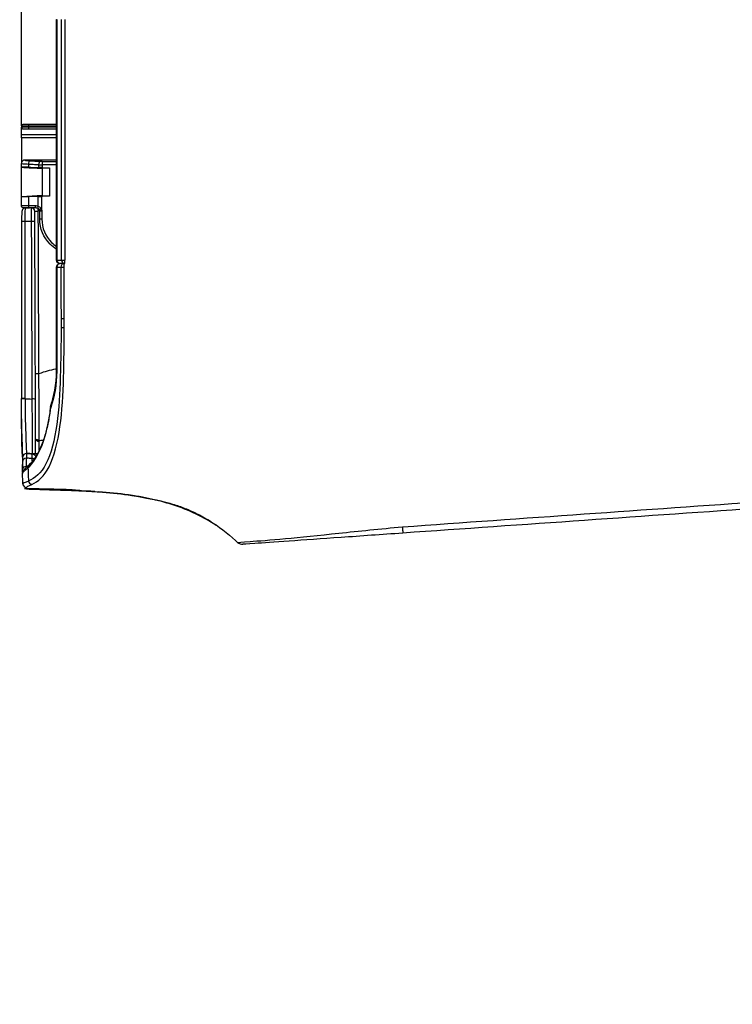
# Model space of a CAD drawing. Header units: millimetres. Extents: x -424979 to 718034, y -72486 to 344972.
# Tile 52 of 256: x 350607 to 350849, y 45881 to 46215. Entities that reach past the tile are written whole.
import ezdxf
from ezdxf.xclip import XClip

# ---------------------------------------------------------------- set-up
doc = ezdxf.new("R2010")
doc.units = ezdxf.units.MM
doc.header["$MEASUREMENT"] = 0
doc.header["$XCLIPFRAME"] = 0
doc.layers.add('0100_001_6_0_Nr_pióra__1', color=7, linetype='Continuous', lineweight=13)
doc.layers.add('IS_KLIM_urządzenia', color=3, linetype='Continuous')
doc.layers.add('Rysunki i obrazki', color=7, linetype='Continuous')
picture_1 = doc.add_image_def('image6.tif', size_in_pixel=(4960, 3507))

# ---------------------------------------------------------------- blocks, each defined once
blk = doc.blocks.new('Rysunek_6_6', base_point=(-286891.41, 45461))
at = {"layer": '0100_001_6_0_Nr_pióra__1', "color": 7, "lineweight": 13}
image = blk.add_image(picture_1, insert=(-308193.9, 31055.98), size_in_units=(41994.67, 29692.6), rotation=-1.195405, dxfattribs=at)
image.set_boundary_path([(-0.5, -0.5), (4959.5, 3506.5)])
blk = doc.blocks.new('G$CFEA986A8')
at = {"layer": 'IS_KLIM_urządzenia', "linetype": 'Continuous'}
for p, q in [((53.93, 200.11), (53.93, 200.96)), ((54.23, 201.26), (55.52, 201.26)), ((55.52, 201.26), (55.54, 201.26)), ((55.54, 201.26), (55.69, 198.26)), ((55.54, 201.26), (59.6, 201.26)), ((59.62, 201.26), (60.17, 201.26)), ((64.28, 201.26), (65.29, 201.26)), ((65.09, 201.06), (65.09, 200.26)), ((65.49, 201.26), (65.29, 201.26)), ((65.29, 200.27), (65.29, 201.26)), ((65.49, 201.26), (209.47, 201.26)), ((65.49, 201.26), (65.49, 200.27)), ((65.69, 200.26), (65.69, 201.06)), ((53.93, 199.16), (53.93, 200.11)), ((54.24, 200.26), (54.24, 199.31)), ((55.48, 200.26), (54.24, 200.26)), ((55.51, 198.89), (55.48, 200.26)), ((60.06, 200.26), (59.65, 200.26)), ((65.09, 200.26), (65.09, 196.29)), ((65.29, 200.27), (65.49, 200.27)), ((65.29, 196.29), (65.29, 200.27)), ((65.49, 200.27), (65.5, 196.29)), ((65.7, 196.29), (65.69, 200.26)), ((46.54, 196.29), (46.54, 196.24)), ((80.5, 196.29), (80.5, 196.24)), ((46.54, 195.58), (46.54, 195.13))]:
    blk.add_line(p, q, dxfattribs=at)
for centre, radius, start, end in [((18.72, 200.56), 0.5, 357.7294, 89), ((65.29, 201.06), 0.2, 90, 179.94), ((65.49, 201.06), 0.2, 0.06, 90), ((25.66, 196.65), 0.5, 72.0675, 83.6302)]:
    blk.add_arc(centre, radius, start, end, dxfattribs=at)
at = {"layer": 'IS_KLIM_urządzenia', "linetype": 'Continuous', "extrusion": (0, 0, -1)}
for centre, radius, start, end in [((-54.23, 200.96), 0.3, 0, 90), ((-18.69, 199.74), 0.5, 182.0496, 269.8), ((-45.54, 195.79), 0.5, 90, 180), ((-46.54, 195.79), 0.5, 0, 90)]:
    blk.add_arc(centre, radius, start, end, dxfattribs=at)
at = {"layer": 'IS_KLIM_urządzenia', "linetype": 'Continuous'}
for centre, major_axis, ratio, start_param, end_param in [((14.93, 200.53), (-0.026, 0.499), 0.9983, 0, 1.502362), ((16.45, 200.61), (0.144, 0.479), 0.997743, 0.012939, 0.345034), ((16.95, 200.59), (-0.009, -0.5), 0.866632, 1.552217, 3.141593), ((17.2, 199.87), (0.375, 0.331), 0.874767, 6.258498, 7.242676), ((18.12, 200.57), (-0.009, -0.5), 0.86661, 1.552873, 3.141593), ((26.93, 200.73), (0, 0.5), 0.034873, 4.714126, 6.335137), ((26.98, 200.73), (0, -0.5), 0.034873, 1.572542, 3.193553), ((51.98, 200.73), (0, -0.5), 0.034873, 1.572542, 3.193984), ((60.17, 200.76), (0, 0.5), 0.996195, 4.713166, 6.283185), ((15.36, 199.79), (0.457, 0.203), 0.909388, 1.232542, 2.687909), ((18.08, 199.73), (-0.002, 0.5), 0.86639, 4.116092, 4.679302), ((21.31, 198.76), (-0.002, 0.49), 0.738248, 0, 1.638372), ((26.9, 199.77), (0.002, -0.5), 0.034879, 0, 1.57242), ((51.98, 199.85), (0.002, -0.5), 0.034879, 0, 1.57242), ((53.41, 199.86), (0.002, -0.5), 0.988846, 0, 1.567605), ((53.43, 199.83), (-0.5, 0), 0.97477, 1.576144, 3.141593), ((54.11, 198.74), (-0.256, 0.157), 0.454954, 4.950735, 6.283185), ((54.23, 200.11), (-0.3, 0), 0.500503, 4.682189, 6.283185), ((54.23, 199.16), (-0.3, 0), 0.500503, 4.682189, 6.283185), ((60.06, 200.01), (-0.499, 0.025), 0.499537, 3.242371, 4.737227), ((65.29, 200.26), (0.2, 0), 0.005236, 1.570788, 3.141593), ((65.49, 200.26), (0.2, 0), 0.005236, 0, 1.570791), ((52.33, 198.36), (0, 0.3), 0.034873, 4.714134, 6.283185), ((53.43, 198.86), (-0.5, 0), 0.003693, 1.579523, 2.534048), ((53.43, 198.36), (0, 0.3), 0.034873, 4.714134, 6.283185), ((53.65, 198.39), (0.084, -0.288), 0.033955, 1.562656, 3.141593), ((59.99, 198.58), (-0.499, 0.025), 0.499537, 3.242371, 4.737227), ((59.98, 198.33), (0.5, 0), 0.001724, 0.087267, 1.535915), ((25.66, 196.65), (0.055, 0.497), 0.256635, 6.28316, 6.727423), ((25.66, 196.65), (-0.154, -0.476), 0.571177, 3.141593, 3.672186), ((30.87, 195.79), (0, 0.5), 0.010876, 0, 0.428815), ((45.54, 195.79), (0, 0.5), 0.009623, 0, 0.426438), ((45.54, 195.79), (-0.5, 0), 0.910452, 3.141593, 4.716369), ((46.54, 195.79), (-0.5, 0), 0.894842, 4.712389, 6.283185), ((45.54, 195.22), (-0.5, 0), 0.910238, 3.141593, 4.716614), ((45.54, 195.22), (-0.001, 0.5), 0.004977, 0.42694, 1.572622), ((45.54, 195.22), (-0.5, 0), 0.001837, 1.565823, 3.141593), ((46.54, 195.13), (-0.5, 0), 0.894842, 4.712389, 6.283185), ((46.54, 195.13), (-0.5, 0), 0.001524, 0, 1.570796)]:
    blk.add_ellipse(centre, major_axis=major_axis, ratio=ratio, start_param=start_param, end_param=end_param, dxfattribs=at)
at = {"layer": 'IS_KLIM_urządzenia', "linetype": 'Continuous', "extrusion": (0, 0, -1)}
for centre, major_axis, ratio, start_param, end_param in [((54.23, 199.26), (0, -2), 0.005231, 3.141593, 4.188473), ((55.62, 199.26), (0.11, -2), 0.052397, 2.097475, 3.144355), ((53.43, 199.16), (0.479, -0.142), 1, 5.994256, 6.545048), ((53.44, 199.31), (0.771, -0.214), 1, 6.012747, 6.56354)]:
    blk.add_ellipse(centre, major_axis=major_axis, ratio=ratio, start_param=start_param, end_param=end_param, dxfattribs=at)
at = {"layer": 'IS_KLIM_urządzenia', "linetype": 'Continuous'}
for points, knots in [([(14.21, 200.54), (14.17, 199.53), (14.12, 197.84), (14.05, 195.45), (13.98, 193.38), (13.88, 191.32), (13.68, 188.56), (13.37, 185.89), (13.01, 183.93), (12.88, 183.33)], [0, 0, 0, 0, 0.174844, 0.294563, 0.414282, 0.534001, 0.653719, 0.893157, 1, 1, 1, 1]), ([(14.29, 200.81), (14.28, 199.72), (14.24, 198.12), (14.2, 196.18), (14.17, 195.22), (14.15, 194.58), (14.11, 194.03), (14.06, 193.38), (13.96, 192.48), (13.91, 191.88), (13.89, 191.63)], [0, 0, 0, 0, 0.261726, 0.374815, 0.426057, 0.47543, 0.525874, 0.58018, 0.704159, 1, 1, 1, 1]), ([(14.21, 200.54), (14.21, 200.54), (14.21, 200.54), (14.21, 200.54), (14.24, 200.54), (14.28, 200.54), (14.28, 200.54), (14.28, 200.54)], [0, 0, 0, 0, 0.184418, 0.184418, 0.99996, 0.99996, 1, 1, 1, 1]), ([(14.91, 201.03), (14.8, 201.03), (14.8, 201.03), (14.72, 201.02), (14.69, 201.02), (14.69, 201.02)], [0, 0, 0, 0, 0.500965, 0.500965, 1, 1, 1, 1]), ([(14.91, 201.03), (15.24, 201.05), (15.57, 201.07), (16.08, 201.09), (16.24, 201.1), (16.41, 201.11)], [0, 0, 0, 0, 0.665624, 0.665624, 1, 1, 1, 1]), ([(17.18, 200.33), (16.78, 200.31), (16.38, 200.3), (15.77, 200.27), (15.55, 200.26), (15.33, 200.25)], [0, 0, 0, 0, 0.64643, 0.64643, 1, 1, 1, 1]), ([(17.58, 200.19), (17.53, 200.24), (17.28, 200.53), (17.02, 200.81), (16.81, 200.97), (16.69, 201.07), (16.57, 201.09), (16.54, 201.1)], [0, 0, 0, 0, 0.095996, 0.59266, 0.84646, 0.967214, 1, 1, 1, 1]), ([(19.22, 201.14), (18.71, 201.12), (17.99, 201.09), (17.43, 201.08), (17.25, 201.08)], [0, 0, 0, 0, 0.627909, 1, 1, 1, 1]), ([(18.55, 200.55), (18.38, 200.55), (18.22, 200.56), (17.83, 200.56), (17.6, 200.57), (17.38, 200.57)], [0, 0, 0, 0, 0.427577, 0.427577, 1, 1, 1, 1]), ([(18.12, 201.07), (18.26, 201.06), (18.38, 201.06), (18.64, 201.06), (18.72, 201.06), (18.72, 201.06)], [0, 0, 0, 0, 0.352743, 0.352743, 1, 1, 1, 1]), ([(18.52, 199.72), (18.52, 199.8), (18.52, 199.88), (18.53, 200.16), (18.54, 200.35), (18.55, 200.55)], [0, 0, 0, 0, 0.293814, 0.293814, 1, 1, 1, 1]), ([(18.72, 201.06), (18.72, 201.06), (19.6, 201.08), (22.63, 201.19), (24.74, 201.23), (26.93, 201.23)], [0, 0, 0, 0, 0.5, 0.5, 1, 1, 1, 1]), ([(19.22, 200.54), (19.21, 200.34), (19.2, 200.13), (19.19, 199.86), (19.19, 199.79), (19.18, 199.72)], [0, 0, 0, 0, 0.736288, 0.736288, 1, 1, 1, 1]), ([(19.22, 201.14), (19.58, 201.15), (20.3, 201.17), (21.53, 201.2), (23.05, 201.22), (24.87, 201.23), (26.28, 201.23), (26.98, 201.23)], [0, 0, 0, 0, 0.163195, 0.329907, 0.49928, 0.750989, 1, 1, 1, 1]), ([(26.95, 200.73), (24.89, 200.73), (22.89, 200.68), (20.05, 200.57), (19.22, 200.54), (19.22, 200.54)], [0, 0, 0, 0, 0.5, 0.5, 1, 1, 1, 1]), ([(26.95, 200.73), (26.95, 200.72), (26.95, 200.7), (26.94, 200.38), (26.92, 200.07), (26.91, 199.77)], [0, 0, 0, 0, 0.050907, 0.050907, 1, 1, 1, 1]), ([(26.99, 200.73), (27.33, 200.73), (27.66, 200.73), (29.33, 200.73), (30.66, 200.73), (37.32, 200.73), (42.65, 200.73), (49.32, 200.73), (50.66, 200.73), (52, 200.73)], [0, 0, 0, 0, 0.039967, 0.039967, 0.199835, 0.199835, 0.839306, 0.839306, 1, 1, 1, 1]), ([(53.93, 200.67), (53.93, 200.68), (53.93, 200.75), (53.89, 200.86), (53.81, 200.99), (53.72, 201.07), (53.63, 201.12), (53.56, 201.15), (53.47, 201.17), (53.32, 201.19), (53.02, 201.21), (52.48, 201.23), (52.05, 201.23), (51.82, 201.23), (51.78, 201.23)], [0, 0, 0, 0, 0.008737, 0.069232, 0.117614, 0.159413, 0.196322, 0.230426, 0.272625, 0.360337, 0.57868, 0.76722, 0.964188, 1, 1, 1, 1]), ([(52, 200.73), (52.12, 200.73), (52.25, 200.73), (52.58, 200.73), (52.8, 200.73), (53.18, 200.72), (53.35, 200.71), (53.63, 200.7), (53.74, 200.69), (53.89, 200.68), (53.93, 200.67), (53.93, 200.66)], [0, 0, 0, 0, 0.119883, 0.119883, 0.339691, 0.339691, 0.55974, 0.55974, 0.779888, 0.779888, 1, 1, 1, 1]), ([(59.65, 200.26), (59.66, 200.45), (59.66, 200.63), (59.66, 200.92), (59.65, 201.04), (59.64, 201.21), (59.63, 201.26), (59.62, 201.26)], [0, 0, 0, 0, 0.320954, 0.320954, 0.641904, 0.641904, 1, 1, 1, 1]), ([(60.06, 200.26), (60.07, 200.47), (60.08, 200.67), (60.1, 200.96), (60.11, 201.07), (60.14, 201.22), (60.16, 201.26), (60.17, 201.26)], [0, 0, 0, 0, 0.353708, 0.353708, 0.676927, 0.676927, 1, 1, 1, 1]), ([(63.8, 201.26), (62.76, 201.26), (61.72, 201.26), (60.66, 201.26), (60.64, 201.26), (60.48, 201.26), (60.33, 201.26), (60.18, 201.26)], [0, 0, 0, 0, 0.863472, 0.863472, 0.877231, 0.877231, 1, 1, 1, 1]), ([(60.67, 200.76), (60.65, 200.76), (60.64, 200.73), (60.61, 200.62), (60.6, 200.54), (60.57, 200.31), (60.56, 200.17), (60.56, 200.01)], [0, 0, 0, 0, 0.323211, 0.323211, 0.646457, 0.646457, 1, 1, 1, 1]), ([(14.86, 199.79), (15.27, 198.9), (15.97, 198.03), (18.72, 196.62), (20.82, 196.12), (25.21, 195.49), (27.58, 195.36), (32.29, 195.23), (34.65, 195.19), (37.02, 195.19)], [0, 0, 0, 0, 0.25, 0.25, 0.5, 0.5, 0.75, 0.75, 1, 1, 1, 1]), ([(37.02, 195.65), (34.71, 195.64), (32.4, 195.69), (27.8, 195.82), (25.48, 195.94), (21.18, 196.55), (19.11, 197.06), (16.41, 198.49), (15.73, 199.37), (15.33, 200.25)], [0, 0, 0, 0, 0.25, 0.25, 0.5, 0.5, 0.75, 0.75, 1, 1, 1, 1]), ([(25.22, 197.23), (24.9, 197.26), (23.92, 197.39), (22.4, 197.73), (20.73, 198.24), (19.32, 198.86), (18.3, 199.5), (17.85, 199.92), (17.7, 200.1)], [0, 0, 0, 0, 0.087973, 0.275439, 0.466673, 0.659321, 0.855696, 1, 1, 1, 1]), ([(19.17, 199.24), (19.58, 199.24), (20.23, 199.24), (22.58, 199.25), (24.7, 199.26), (26.9, 199.27)], [0, 0, 0, 0, 0.359642, 0.359642, 1, 1, 1, 1]), ([(26.91, 199.77), (24.85, 199.75), (22.86, 199.74), (20.02, 199.72), (19.18, 199.72), (19.18, 199.72)], [0, 0, 0, 0, 0.5, 0.5, 1, 1, 1, 1]), ([(21.11, 198.73), (21.11, 198.75), (21.11, 198.77), (21.11, 198.81), (21.11, 198.83), (21.11, 198.89), (21.12, 198.93), (21.14, 199.02), (21.15, 199.07), (21.18, 199.15), (21.2, 199.18), (21.24, 199.23), (21.27, 199.24), (21.29, 199.25), (21.3, 199.25), (21.3, 199.25)], [0, 0, 0, 0, 0.079375, 0.079375, 0.152142, 0.152142, 0.308093, 0.308093, 0.533795, 0.533795, 0.744603, 0.744603, 0.955402, 0.955402, 1, 1, 1, 1]), ([(26.9, 199.27), (27.23, 199.27), (27.56, 199.27), (29.23, 199.27), (30.56, 199.28), (37.22, 199.3), (42.55, 199.32), (49.25, 199.34), (50.62, 199.35), (51.98, 199.35)], [0, 0, 0, 0, 0.039838, 0.039838, 0.199192, 0.199192, 0.836607, 0.836607, 1, 1, 1, 1]), ([(52, 199.85), (51.67, 199.85), (51.33, 199.85), (49.67, 199.85), (48.33, 199.84), (41.67, 199.82), (36.34, 199.8), (29.65, 199.78), (28.28, 199.77), (26.91, 199.77)], [0, 0, 0, 0, 0.039838, 0.039838, 0.199192, 0.199192, 0.836607, 0.836607, 1, 1, 1, 1]), ([(30.48, 198.78), (30.48, 198.84), (30.48, 198.89), (30.48, 199), (30.48, 199.05), (30.48, 199.14), (30.48, 199.17), (30.48, 199.23), (30.48, 199.25), (30.49, 199.27), (30.49, 199.28), (30.49, 199.28), (30.49, 199.28), (30.49, 199.28)], [0, 0, 0, 0, 0.215384, 0.215384, 0.430768, 0.430768, 0.646164, 0.646164, 0.861588, 0.861588, 0.968092, 0.968092, 1, 1, 1, 1]), ([(51.98, 199.35), (52.17, 199.35), (52.36, 199.35), (52.68, 199.36), (52.83, 199.36), (53.07, 199.36), (53.18, 199.36), (53.34, 199.36), (53.39, 199.36), (53.41, 199.36)], [0, 0, 0, 0, 0.270422, 0.270422, 0.513615, 0.513615, 0.756808, 0.756808, 1, 1, 1, 1]), ([(53.91, 199.86), (53.87, 199.86), (53.8, 199.86), (53.59, 199.86), (53.45, 199.86), (53.12, 199.86), (52.93, 199.86), (52.5, 199.86), (52.25, 199.85), (52, 199.85)], [0, 0, 0, 0, 0.243193, 0.243193, 0.486385, 0.486385, 0.729578, 0.729578, 1, 1, 1, 1]), ([(53.43, 199.35), (53.43, 199.33), (53.43, 199.31), (53.43, 199.25), (53.43, 199.21), (53.43, 199.13), (53.43, 199.07), (53.43, 198.97), (53.43, 198.91), (53.43, 198.86)], [0, 0, 0, 0, 0.251437, 0.251437, 0.502865, 0.502865, 0.754279, 0.754279, 1, 1, 1, 1]), ([(53.86, 198.9), (53.85, 198.88), (53.84, 198.87), (53.8, 198.82), (53.77, 198.79), (53.73, 198.76), (53.72, 198.75), (53.67, 198.72), (53.62, 198.69), (53.57, 198.68)], [0, 0, 0, 0, 0.160482, 0.160482, 0.52212, 0.52212, 0.58886, 0.58886, 1, 1, 1, 1]), ([(59.99, 198.83), (60, 199.08), (60.01, 199.33), (60.04, 199.8), (60.05, 200.03), (60.06, 200.26)], [0, 0, 0, 0, 0.522709, 0.522709, 1, 1, 1, 1]), ([(60.56, 200.01), (60.54, 199.72), (60.53, 199.43), (60.5, 198.96), (60.49, 198.77), (60.48, 198.58)], [0, 0, 0, 0, 0.604042, 0.604042, 1, 1, 1, 1]), ([(19.71, 198.73), (19.85, 198.73), (20, 198.72), (20.4, 198.72), (20.63, 198.72), (20.94, 198.72)], [0, 0, 0, 0, 0.37651, 0.37651, 1, 1, 1, 1]), ([(20.94, 198.72), (20.95, 198.72), (20.96, 198.72), (20.97, 198.72), (20.97, 198.72), (20.97, 198.72), (20.97, 198.72), (20.97, 198.71), (20.97, 198.71), (20.97, 198.71), (20.97, 198.71), (20.98, 198.71), (20.98, 198.71), (20.98, 198.71)], [0, 0, 0, 0, 0.615634, 0.615634, 0.835116, 0.835116, 0.937229, 0.937229, 0.970666, 0.970666, 0.991316, 0.991316, 1, 1, 1, 1]), ([(21.06, 198.72), (22.51, 198.73), (24.09, 198.74), (27.27, 198.76), (28.87, 198.77), (30.48, 198.77)], [0, 0, 0, 0, 0.5, 0.5, 1, 1, 1, 1]), ([(30.48, 198.78), (30.81, 198.78), (31.14, 198.78), (32.81, 198.79), (34.14, 198.79), (40.81, 198.82), (46.14, 198.83), (52.13, 198.86), (52.78, 198.86), (53.43, 198.86)], [0, 0, 0, 0, 0.043508, 0.043508, 0.217737, 0.217737, 0.914651, 0.914651, 1, 1, 1, 1]), ([(48.08, 196.29), (48.28, 196.62), (48.52, 196.92), (49.71, 198.11), (51.01, 198.66), (52.33, 198.66)], [0, 0, 0, 0, 0.226904, 0.226904, 1, 1, 1, 1]), ([(52.34, 198.36), (51.1, 198.36), (49.89, 197.85), (48.81, 196.78), (48.63, 196.55), (48.46, 196.31)], [0, 0, 0, 0, 0.807469, 0.807469, 1, 1, 1, 1]), ([(52.33, 198.66), (52.53, 198.66), (52.73, 198.66), (53.1, 198.66), (53.26, 198.66), (53.43, 198.66)], [0, 0, 0, 0, 0.545123, 0.545123, 1, 1, 1, 1]), ([(53.44, 198.36), (53.24, 198.36), (53.04, 198.36), (52.67, 198.36), (52.51, 198.36), (52.34, 198.36)], [0, 0, 0, 0, 0.545123, 0.545123, 1, 1, 1, 1]), ([(53.67, 198.39), (53.75, 198.43), (53.83, 198.48), (53.97, 198.62), (54.03, 198.71), (54.09, 198.82), (54.11, 198.86), (54.12, 198.89)], [0, 0, 0, 0, 0.391531, 0.391531, 0.834377, 0.834377, 1, 1, 1, 1]), ([(55.51, 198.89), (55.51, 198.79), (55.51, 198.68), (55.52, 198.51), (55.52, 198.45), (55.53, 198.39)], [0, 0, 0, 0, 0.64422, 0.64422, 1, 1, 1, 1]), ([(55.59, 197.26), (55.57, 197.59), (55.55, 197.93), (55.53, 198.3), (55.53, 198.35), (55.53, 198.39)], [0, 0, 0, 0, 0.885108, 0.885108, 1, 1, 1, 1]), ([(55.59, 197.26), (55.58, 197.37), (55.58, 197.49), (55.57, 197.7), (55.57, 197.8), (55.56, 197.97), (55.57, 198.05), (55.57, 198.17), (55.57, 198.21), (55.58, 198.25), (55.58, 198.26), (55.59, 198.26)], [0, 0, 0, 0, 0.214139, 0.214139, 0.428302, 0.428302, 0.642148, 0.642148, 0.856248, 0.856248, 1, 1, 1, 1]), ([(55.59, 198.26), (56.25, 198.26), (56.92, 198.26), (58.24, 198.26), (58.89, 198.26), (59.55, 198.26)], [0, 0, 0, 0, 0.504617, 0.504617, 1, 1, 1, 1]), ([(59.6, 198.3), (59.6, 198.29), (59.6, 198.27), (59.58, 197.93), (59.57, 197.59), (59.55, 197.26)], [0, 0, 0, 0, 0.042191, 0.042191, 1, 1, 1, 1]), ([(59.55, 198.26), (59.55, 198.26), (59.56, 198.24), (59.57, 198.17), (59.57, 198.11), (59.57, 197.97), (59.57, 197.89), (59.57, 197.7), (59.56, 197.59), (59.56, 197.41), (59.55, 197.34), (59.55, 197.26)], [0, 0, 0, 0, 0.214776, 0.214776, 0.429554, 0.429554, 0.644336, 0.644336, 0.859321, 0.859321, 1, 1, 1, 1]), ([(59.6, 198.3), (59.61, 198.42), (59.61, 198.53), (59.62, 198.7), (59.62, 198.75), (59.62, 198.81)], [0, 0, 0, 0, 0.65065, 0.65065, 1, 1, 1, 1]), ([(59.99, 198.83), (59.99, 198.75), (59.99, 198.67), (59.99, 198.51), (60, 198.42), (60, 198.33), (60, 198.33), (60, 198.33)], [0, 0, 0, 0, 0.501708, 0.501708, 0.983156, 0.983156, 1, 1, 1, 1]), ([(60.48, 198.33), (60.48, 198.34), (60.48, 198.35), (60.48, 198.39), (60.48, 198.42), (60.48, 198.5), (60.48, 198.54), (60.48, 198.58)], [0, 0, 0, 0, 0.109897, 0.109897, 0.498525, 0.498525, 1, 1, 1, 1]), ([(13.84, 190.86), (13.85, 191.05), (13.99, 193.24), (14.05, 195.43), (14.11, 197.43)], [0, 0, 0, 0, 0.087292, 1, 1, 1, 1]), ([(30.87, 196.29), (34.81, 196.29), (38.74, 196.29), (43.63, 196.29), (44.58, 196.29), (45.54, 196.29)], [0, 0, 0, 0, 0.804889, 0.804889, 1, 1, 1, 1]), ([(45.54, 196.25), (45.37, 196.25), (45.2, 196.25), (43.71, 196.25), (42.37, 196.25), (37.65, 196.25), (34.26, 196.25), (30.87, 196.25)], [0, 0, 0, 0, 0.033958, 0.033958, 0.30672, 0.30672, 1, 1, 1, 1]), ([(45.54, 196.25), (45.54, 196.11), (45.54, 195.97), (45.54, 195.78), (45.54, 195.73), (45.54, 195.68)], [0, 0, 0, 0, 0.728288, 0.728288, 1, 1, 1, 1]), ([(46.54, 196.29), (46.71, 196.29), (46.87, 196.29), (48.37, 196.29), (49.71, 196.29), (56.37, 196.29), (61.71, 196.29), (71.52, 196.29), (76.01, 196.29), (80.5, 196.29)], [0, 0, 0, 0, 0.014724, 0.014724, 0.13252, 0.13252, 0.603704, 0.603704, 1, 1, 1, 1]), ([(46.54, 196.24), (46.54, 196.09), (46.54, 195.94), (46.54, 195.72), (46.54, 195.65), (46.54, 195.58)], [0, 0, 0, 0, 0.674851, 0.674851, 1, 1, 1, 1]), ([(59.55, 197.26), (58.88, 197.26), (58.22, 197.26), (56.9, 197.26), (56.24, 197.26), (55.59, 197.26)], [0, 0, 0, 0, 0.504597, 0.504597, 1, 1, 1, 1]), ([(37.02, 195.65), (37.02, 195.62), (37.02, 195.58), (37.02, 195.52), (37.02, 195.51), (37.02, 195.46), (37.02, 195.41), (37.02, 195.3), (37.02, 195.25), (37.02, 195.19)], [0, 0, 0, 0, 0.339646, 0.339646, 0.410746, 0.410746, 0.705373, 0.705373, 1, 1, 1, 1]), ([(37.04, 195.19), (37.45, 195.19), (37.86, 195.19), (38.27, 195.2), (38.27, 195.2), (38.27, 195.2)], [0, 0, 0, 0, 0.999951, 0.999951, 1, 1, 1, 1]), ([(13.2, 185.01), (13.26, 185.37), (13.53, 187.14), (13.7, 188.92), (13.8, 190.33)], [0, 0, 0, 0, 0.205915, 1, 1, 1, 1]), ([(9.04, 173.7), (9.64, 174.6), (10.17, 175.55), (11.68, 178.7), (12.38, 180.96), (12.99, 183.86), (13.1, 184.44), (13.2, 185.01)], [0, 0, 0, 0, 0.27031, 0.27031, 0.856348, 0.856348, 1, 1, 1, 1]), ([(12.9, 183.43), (12.87, 183.23), (12.78, 182.78), (12.61, 181.92), (12.45, 181.22), (12.25, 180.45), (11.92, 179.33), (11.37, 177.81), (10.52, 175.99), (9.02, 173.44), (7.61, 171.66), (6.52, 170.55)], [0, 0, 0, 0, 0.131561, 0.187092, 0.238012, 0.287017, 0.336427, 0.442316, 0.562752, 0.698039, 1, 1, 1, 1]), ([(7.97, 147.33), (7.76, 150.33), (7.55, 153.27), (7.16, 158.8), (6.99, 161.31), (6.7, 165.47), (6.58, 167.12), (6.43, 169.36), (6.39, 169.93), (6.39, 169.93)], [0, 0, 0, 0, 0.25, 0.25, 0.5, 0.5, 0.75, 0.75, 1, 1, 1, 1]), ([(6.65, 170.69), (6.65, 170.69), (6.7, 170.09), (6.87, 167.77), (7, 166.06), (7.4, 161.8), (7.67, 159.23), (8.26, 153.53), (8.57, 150.5), (8.86, 147.39)], [0, 0, 0, 0, 0.25, 0.25, 0.5, 0.5, 0.75, 0.75, 1, 1, 1, 1]), ([(8.86, 147.39), (8.75, 147.38), (8.64, 147.38), (8.43, 147.36), (8.34, 147.36), (8.18, 147.34), (8.12, 147.34), (8.03, 147.33), (8, 147.33), (7.97, 147.33), (7.97, 147.33), (7.97, 147.33)], [0, 0, 0, 0, 0.230435, 0.230435, 0.460869, 0.460869, 0.691304, 0.691304, 0.881057, 0.881057, 1, 1, 1, 1]), ([(8.86, 147.39), (8.86, 147.39), (8.86, 147.39), (8.86, 147.39), (8.86, 147.39), (8.86, 147.39)], [0, 0, 0, 0, 0.629495, 0.629495, 1, 1, 1, 1])]:
    blk.add_open_spline(points, degree=3, knots=knots, dxfattribs=at)
for points, degree in [([(14.29, 200.54), (14.32, 200.54), (14.34, 200.54), (14.43, 200.54)], 3), ([(14.43, 200.54), (14.51, 200.54), (14.64, 200.28), (14.86, 199.79)], 3), ([(15.33, 200.25), (15.11, 200.77), (14.98, 201.04), (14.91, 201.03)], 3), ([(16.59, 201.08), (16.51, 201.13), (16.41, 201.1)], 2), ([(16.41, 201.11), (16.42, 201.11), (16.42, 201.11), (16.42, 201.11)], 3), ([(16.42, 201.11), (16.51, 201.08), (16.77, 200.81), (17.18, 200.33)], 3), ([(16.54, 201.09), (16.65, 201.09), (16.79, 201.09), (16.96, 201.09)], 3), ([(16.96, 201.09), (17.35, 201.08), (17.74, 201.07), (18.12, 201.07)], 3), ([(17.18, 200.33), (18.51, 198.82), (21.65, 197.56), (25.65, 197.11)], 3), ([(19.22, 200.54), (19.22, 200.54), (18.99, 200.54), (18.55, 200.55)], 3), ([(19.18, 199.72), (19.19, 199.99), (19.2, 200.26), (19.22, 200.54)], 3), ([(19.22, 200.54), (19.21, 200.31), (19.2, 200.08), (19.19, 199.85)], 3), ([(26.99, 200.73), (26.98, 200.73), (26.97, 200.73), (26.95, 200.73)], 3), ([(51.98, 201.23), (43.65, 201.23), (35.31, 201.23), (26.98, 201.23)], 3), ([(52, 199.85), (52, 200.15), (52, 200.44), (52, 200.73)], 3), ([(53.93, 200.66), (53.93, 200.47), (53.93, 200.29), (53.93, 200.11)], 3), ([(59.45, 198.26), (59.5, 199.26), (59.55, 200.26), (59.6, 201.26)], 3), ([(59.6, 201.26), (59.6, 201.26), (59.61, 201.26), (59.62, 201.26)], 3), ([(60.17, 201.26), (60.17, 201.26), (60.18, 201.26), (60.18, 201.26)], 3), ([(60.68, 200.76), (60.67, 200.76), (60.67, 200.76), (60.67, 200.76)], 3), ([(60.68, 200.76), (60.68, 199.27), (60.68, 197.78), (60.68, 196.29)], 3), ([(63.8, 196.29), (63.8, 197.95), (63.8, 199.6), (63.8, 201.26)], 3), ([(63.8, 201.26), (63.96, 201.26), (64.12, 201.26), (64.28, 201.26)], 3), ([(64.28, 201.26), (64.28, 199.6), (64.28, 197.95), (64.28, 196.29)], 3), ([(17.7, 200.1), (17.59, 200.2)], 1), ([(18.11, 199.72), (18.24, 199.72), (18.38, 199.72), (18.52, 199.72)], 3), ([(18.52, 199.72), (18.96, 199.72), (19.18, 199.72), (19.18, 199.72)], 3), ([(19.16, 199.01), (19.17, 199.25), (19.18, 199.48), (19.18, 199.72)], 3), ([(19.18, 199.72), (19.18, 199.48), (19.17, 199.24), (19.16, 199)], 3), ([(19.19, 199.85), (19.19, 199.92), (19.19, 199.98), (19.2, 200.05)], 3), ([(53.41, 199.36), (53.43, 199.36), (53.43, 199.35), (53.43, 199.35)], 3), ([(59.65, 200.26), (59.64, 199.78), (59.63, 199.29), (59.62, 198.81)], 3), ([(20.98, 198.71), (21.01, 198.72), (21.06, 198.72), (21.11, 198.73)], 3), ([(21.06, 198.72), (21.08, 198.53), (21.1, 198.34), (21.12, 198.15)], 3), ([(30.48, 198.77), (30.48, 198.78), (30.48, 198.78), (30.48, 198.78)], 3), ([(31.12, 196.41), (30.98, 197.21), (30.77, 198), (30.48, 198.77)], 3), ([(53.43, 198.66), (53.48, 198.66), (53.52, 198.66), (53.57, 198.68)], 3), ([(53.67, 198.39), (53.59, 198.37), (53.52, 198.36), (53.44, 198.36)], 3), ([(55.53, 198.39), (54.91, 198.39), (54.29, 198.39), (53.67, 198.39)], 3), ([(54.12, 198.89), (54.58, 198.89), (55.05, 198.89), (55.51, 198.89)], 3), ([(60, 198.33), (59.87, 198.32), (59.73, 198.31), (59.6, 198.3)], 3), ([(59.99, 198.83), (59.86, 198.82), (59.74, 198.81), (59.62, 198.81)], 3), ([(60, 196.29), (60, 196.97), (60, 197.65), (60, 198.33)], 3), ([(60.48, 198.33), (60.48, 197.65), (60.48, 196.97), (60.48, 196.29)], 3), ([(13.91, 192.08), (14.01, 193.86), (14.05, 195.65), (14.11, 197.43)], 3), ([(25.72, 197.16), (25.22, 197.23)], 1), ([(30.87, 196.25), (28.93, 196.25), (27.16, 196.62), (25.65, 197.11)], 3), ([(25.81, 197.13), (26.03, 197.06), (26.25, 196.99), (26.47, 196.93)], 3), ([(25.81, 197.13), (27.26, 196.66), (29, 196.29), (30.87, 196.29)], 3), ([(28.66, 196.46), (28.68, 196.45), (28.7, 196.45), (28.72, 196.45)], 3), ([(80.5, 196.24), (69.18, 196.24), (57.86, 196.24), (46.54, 196.24)], 3), ([(38.27, 195.65), (37.85, 195.65), (37.44, 195.65), (37.02, 195.65)], 3), ([(37.02, 195.19), (37.02, 195.19), (37.03, 195.19), (37.04, 195.19)], 3), ([(45.54, 195.68), (43.12, 195.67), (40.69, 195.66), (38.27, 195.65)], 3), ([(38.27, 195.65), (38.27, 195.57), (38.27, 195.39), (38.27, 195.2)], 3), ([(38.27, 195.2), (40.7, 195.21), (43.12, 195.22), (45.54, 195.22)], 3), ([(46.04, 195.22), (46.04, 195.41), (46.04, 195.6), (46.04, 195.79)], 3), ([(46.04, 195.13), (46.04, 195.16), (46.04, 195.19), (46.04, 195.22)], 3), ([(46.54, 195.58), (57.86, 195.58), (69.18, 195.58), (80.5, 195.58)], 3), ([(50.72, 195.13), (49.33, 195.13), (47.93, 195.13), (46.54, 195.13)], 3), ([(80.5, 195.13), (70.57, 195.13), (60.65, 195.13), (50.72, 195.13)], 3), ([(13.99, 193.69), (13.97, 193.3), (13.95, 192.92), (13.94, 192.54)], 3), ([(13.25, 185.33), (13.23, 185.23), (13.22, 185.12), (13.2, 185.01)], 3), ([(10.41, 176.07), (10.45, 176.13), (10.48, 176.2), (10.52, 176.27)], 3), ([(6.65, 170.69), (6.47, 170.49), (6.37, 170.21), (6.39, 169.93)], 3), ([(11.56, 95.97), (10.36, 113.09), (9.16, 130.21), (7.97, 147.33)], 3), ([(8.86, 147.39), (10.07, 130.27), (11.28, 113.14), (12.48, 96.01)], 3)]:
    blk.add_open_spline(points, degree=degree, dxfattribs=at)

msp = doc.modelspace()

# ---------------------------------------------------------------- block references
at = {"layer": 'IS_KLIM_urządzenia', "xscale": 2.4, "yscale": 2.4, "zscale": 2.4, "rotation": 89.99999999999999}
msp.add_blockref('G$CFEA986A8', (351090.73, 46021.76), dxfattribs=at)
at = {"layer": 'Rysunki i obrazki', "color": 151, "linetype": 'Continuous', "lineweight": 20, "true_color": 0x80c2ff}
ref = msp.add_blockref('Rysunek_6_6', (361669.9, 45461), dxfattribs=at)
XClip(ref).set_block_clipping_path([(-308193.8982892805, 31055.984616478), (-266208.371343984, 30179.8821280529), (-265588.9174272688, 59866.0198290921), (-307574.4443725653, 60742.1223175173)])

doc.saveas('drawing.dxf')
